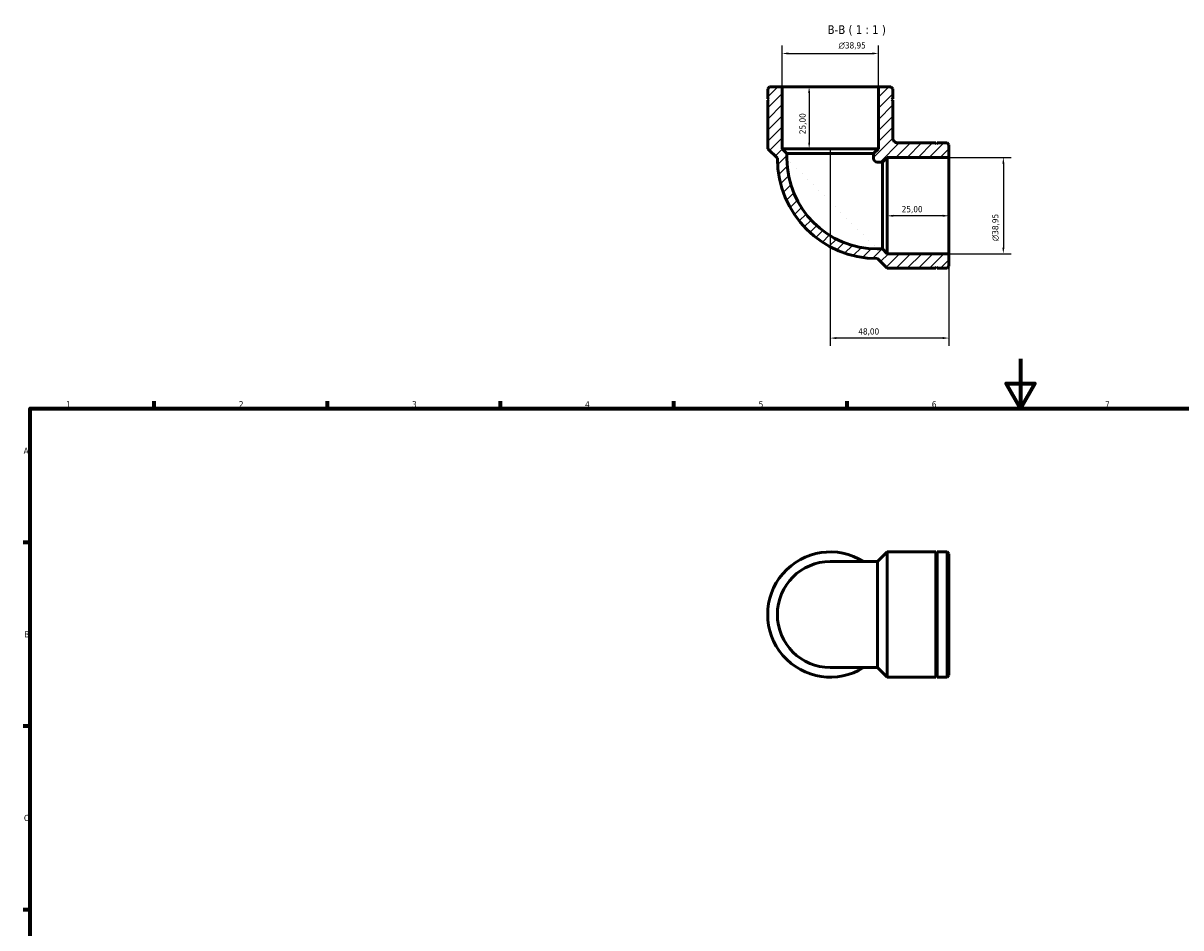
# Model space of a CAD drawing. Header units: millimetres. Extents: x 0 to 901, y 0 to 730.
# Tile 2 of 3: x 17 to 485, y 364 to 730. Entities that reach past the tile are written whole.
import ezdxf

# ---------------------------------------------------------------- set-up
doc = ezdxf.new("R2010")
doc.units = ezdxf.units.MM
for name, color, linetype, lineweight in [('Border (ISO)', 7, 'Continuous', 70), ('Dimension (ISO)', 7, 'Continuous', 25), ('Hatch (ISO)', 7, 'Continuous', 18), ('Symbol (ISO)', 7, 'Continuous', 25), ('Visible (ISO)', 7, 'Continuous', 50), ('Visible Narrow (ISO)', 7, 'Continuous', 35)]:
    doc.layers.add(name, color=color, linetype=linetype, lineweight=lineweight)
doc.styles.add('Label Text (ISO)', font='tahoma.ttf')
doc.styles.add('Note Text (ISO)', font='tahoma.ttf')
doc.dimstyles.new('Default (ISO)', dxfattribs={"dimtxt": 2.5, "dimasz": 2.5, "dimexe": 3.175, "dimexo": 0, "dimgap": 0.762, "dimtad": 1, "dimrnd": 1e-08, "dimzin": 0, "dimtxsty": 'Note Text (ISO)', "dimcen": 0.09, "dimdle": 10, "dimclrd": 256, "dimclre": 256, "dimclrt": 232, "dimazin": 0, "dimtfac": 1.40208, "dimtmove": 0, "dimatfit": 3, "dimfxl": 1, "dimtolj": 1, "dimtzin": 0, "dimlwd": -1, "dimlwe": -1, "dimarcsym": 0})

# ---------------------------------------------------------------- blocks, each defined once
blk = doc.blocks.new('Borders Default Border')
at = {"layer": 'Border (ISO)'}
for p, q in [((70.08, 574), (70.08, 576.9)), ((140.17, 574), (140.17, 576.9)), ((210.25, 574), (210.25, 576.9)), ((280.33, 574), (280.33, 576.9)), ((350.42, 574), (350.42, 576.9)), ((20, 519.75), (17.1, 519.75)), ((20, 445.5), (17.1, 445.5)), ((20, 371.25), (17.1, 371.25))]:
    blk.add_line(p, q, dxfattribs=at)
at = {"layer": 'Border (ISO)', "flags": 128}
for points in [[(420.5, 594), (420.5, 574), (414.73, 584), (426.27, 584), (420.5, 574)], [(20, 20), (20, 574), (821, 574), (821, 20), (20, 20)]]:
    blk.add_lwpolyline(points, dxfattribs=at)
at = {"layer": 'Border (ISO)', "color": 232, "true_color": 0xca0064, "char_height": 2.5, "attachment_point": 7, "style": 'Note Text (ISO)'}
for s, insert in [('1', (34.48, 574.4)), ('2', (104.37, 574.4)), ('3', (174.43, 574.35)), ('4', (244.42, 574.4)), ('5', (314.64, 574.35)), ('6', (384.66, 574.35)), ('7', (454.77, 574.4)), ('A', (17.29, 555.62)), ('B', (17.59, 481.37)), ('C', (17.43, 407.08))]:
    blk.add_mtext(s, dxfattribs=dict(at, insert=insert))
blk = doc.blocks.new('*D7')
at = {"layer": 'Defpoints', "color": 0, "transparency": 16777216}
for p in [(363.08, 717.51), (324.13, 704), (363.08, 704)]:
    blk.add_point(p, dxfattribs=at)
at = {"layer": 'Dimension (ISO)', "transparency": 16777216}
for p, q in [((324.13, 704), (324.13, 720.68)), ((326.63, 717.51), (360.58, 717.51)), ((363.08, 704), (363.08, 720.68))]:
    blk.add_line(p, q, dxfattribs=at)
for points in [[(326.63, 717.92), (326.63, 717.09), (324.13, 717.51)], [(360.58, 717.92), (360.58, 717.09), (363.08, 717.51)]]:
    blk.add_solid(points, dxfattribs=at)
at = {"layer": 'Dimension (ISO)', "color": 232, "true_color": 0xca0064, "transparency": 16777216, "insert": (346.92, 722.03), "char_height": 2.5, "attachment_point": 1, "style": 'Note Text (ISO)'}
blk.add_mtext('\\A1;\\fAIGDT|b0|i0;\\H2.5000;\\ln\\fTahoma|b0|i0;\\H2.5000;38,95', dxfattribs=at)
blk = doc.blocks.new('*D8')
at = {"layer": 'Defpoints', "color": 0, "transparency": 16777216}
for p in [(391.6, 675.48), (391.6, 636.53), (413.6, 636.53)]:
    blk.add_point(p, dxfattribs=at)
at = {"layer": 'Dimension (ISO)', "transparency": 16777216}
for p, q in [((391.6, 675.48), (416.78, 675.48)), ((413.6, 672.98), (413.6, 639.03)), ((391.6, 636.53), (416.78, 636.53))]:
    blk.add_line(p, q, dxfattribs=at)
for points in [[(413.19, 672.98), (414.02, 672.98), (413.6, 675.48)], [(413.19, 639.03), (414.02, 639.03), (413.6, 636.53)]]:
    blk.add_solid(points, dxfattribs=at)
at = {"layer": 'Dimension (ISO)', "color": 232, "true_color": 0xca0064, "transparency": 16777216, "insert": (409.08, 641.61), "char_height": 2.5, "attachment_point": 1, "rotation": 90, "style": 'Note Text (ISO)'}
blk.add_mtext('\\A1;\\fAIGDT|b0|i0;\\H2.5000;\\ln\\fTahoma|b0|i0;\\H2.5000;38,95', dxfattribs=at)
blk = doc.blocks.new('*D9')
at = {"layer": 'Defpoints', "color": 0, "transparency": 16777216}
for p in [(343.6, 679), (391.6, 636.53), (343.6, 602.42)]:
    blk.add_point(p, dxfattribs=at)
at = {"layer": 'Dimension (ISO)', "transparency": 16777216}
for p, q in [((343.6, 679), (343.6, 599.24)), ((391.6, 636.53), (391.6, 599.24)), ((389.1, 602.42), (346.1, 602.42))]:
    blk.add_line(p, q, dxfattribs=at)
for points in [[(346.1, 602.84), (346.1, 602), (343.6, 602.42)], [(389.1, 602.84), (389.1, 602), (391.6, 602.42)]]:
    blk.add_solid(points, dxfattribs=at)
at = {"layer": 'Dimension (ISO)', "color": 232, "true_color": 0xca0064, "transparency": 16777216, "insert": (354.93, 606.36), "char_height": 2.5, "attachment_point": 1, "style": 'Note Text (ISO)'}
blk.add_mtext('\\A1;48,00', dxfattribs=at)
blk = doc.blocks.new('*D10')
at = {"layer": 'Defpoints', "color": 0, "transparency": 16777216}
for p in [(366.6, 656), (391.6, 656), (366.6, 651.87)]:
    blk.add_point(p, dxfattribs=at)
at = {"layer": 'Dimension (ISO)', "transparency": 16777216}
blk.add_line((389.1, 651.87), (369.1, 651.87), dxfattribs=at)
for points in [[(369.1, 652.28), (369.1, 651.45), (366.6, 651.87)], [(389.1, 652.28), (389.1, 651.45), (391.6, 651.87)]]:
    blk.add_solid(points, dxfattribs=at)
at = {"layer": 'Dimension (ISO)', "color": 232, "true_color": 0xca0064, "transparency": 16777216, "insert": (372.49, 655.8), "char_height": 2.5, "attachment_point": 1, "style": 'Note Text (ISO)'}
blk.add_mtext('\\A1;25,00', dxfattribs=at)
blk = doc.blocks.new('*D11')
at = {"layer": 'Defpoints', "color": 0, "transparency": 16777216}
for p in [(343.6, 704), (335.05, 679), (343.6, 679)]:
    blk.add_point(p, dxfattribs=at)
at = {"layer": 'Dimension (ISO)', "transparency": 16777216}
blk.add_line((335.05, 701.5), (335.05, 681.5), dxfattribs=at)
for points in [[(334.63, 701.5), (335.47, 701.5), (335.05, 704)], [(334.63, 681.5), (335.47, 681.5), (335.05, 679)]]:
    blk.add_solid(points, dxfattribs=at)
at = {"layer": 'Dimension (ISO)', "color": 232, "true_color": 0xca0064, "transparency": 16777216, "insert": (331.11, 684.89), "char_height": 2.5, "attachment_point": 1, "rotation": 90, "style": 'Note Text (ISO)'}
blk.add_mtext('\\A1;25,00', dxfattribs=at)

msp = doc.modelspace()

# ---------------------------------------------------------------- hatches: boundary and pattern name
at = {"layer": 'Hatch (ISO)'}
h = msp.add_hatch(dxfattribs=at)
h.set_pattern_fill('ANSI31', color=256, scale=25.4, style=0)
h.set_pattern_definition([(45, (0, 0), (-2.245064, 2.245064), [])])
edge = h.paths.add_edge_path()
edge.add_line((390.825, 630.683), (391.604, 631.462))
edge.add_line((391.604, 631.462), (391.604, 636.526))
edge.add_line((391.604, 636.526), (366.604, 636.526))
edge.add_line((366.604, 636.526), (364.656, 638.473))
edge.add_line((364.656, 638.473), (362.604, 638.473))
edge.add_ellipse((362.604, 675.002), major_axis=(0, -36.528), ratio=1, start_angle=270, end_angle=360, ccw=False)
edge.add_line((326.075, 675.002), (326.075, 677.054))
edge.add_line((326.075, 677.054), (324.128, 679.002))
edge.add_line((324.128, 679.002), (324.128, 704.002))
edge.add_line((324.128, 704.002), (319.064, 704.002))
edge.add_line((319.064, 704.002), (318.285, 703.223))
edge.add_line((318.285, 703.223), (318.285, 699.168))
edge.add_line((318.285, 699.168), (318.785, 698.918))
edge.add_line((318.785, 698.918), (318.285, 698.668))
edge.add_line((318.285, 698.668), (318.285, 679.002))
edge.add_line((318.285, 679.002), (322.18, 675.107))
edge.add_line((322.18, 675.107), (322.18, 675.002))
edge.add_ellipse((362.604, 675.002), major_axis=(-40.424, 0), ratio=1, start_angle=0, end_angle=90)
edge.add_line((362.604, 634.578), (362.709, 634.578))
edge.add_line((362.709, 634.578), (366.604, 630.683))
edge.add_line((366.604, 630.683), (386.27, 630.683))
edge.add_line((386.27, 630.683), (386.52, 631.183))
edge.add_line((386.52, 631.183), (386.77, 630.683))
edge.add_line((386.77, 630.683), (390.825, 630.683))
edge = h.paths.add_edge_path()
edge.add_line((391.604, 680.541), (390.825, 681.321))
edge.add_line((390.825, 681.321), (386.77, 681.321))
edge.add_line((386.77, 681.321), (386.52, 680.821))
edge.add_line((386.52, 680.821), (386.27, 681.321))
edge.add_line((386.27, 681.321), (370.87, 681.321))
edge.add_spline(control_points=[(370.87, 681.321), (370.739, 681.321), (370.609, 681.334), (370.353, 681.386), (370.228, 681.425), (369.874, 681.576), (369.662, 681.72), (369.306, 682.081), (369.165, 682.294), (368.972, 682.763), (368.923, 683.015), (368.923, 683.268)], knot_values=[-0.3067108, -0.3067108, -0.3067108, -0.3067108, -0.2674783, -0.2674783, -0.2282458, -0.2282458, -0.1521638, -0.1521638, -0.0760819, -0.0760819, 0, 0, 0, 0], degree=3, periodic=0)
edge.add_line((368.923, 683.268), (368.923, 698.668))
edge.add_line((368.923, 698.668), (368.423, 698.918))
edge.add_line((368.423, 698.918), (368.923, 699.168))
edge.add_line((368.923, 699.168), (368.923, 703.223))
edge.add_line((368.923, 703.223), (368.144, 704.002))
edge.add_line((368.144, 704.002), (363.08, 704.002))
edge.add_line((363.08, 704.002), (363.08, 679.002))
edge.add_line((363.08, 679.002), (361.132, 677.054))
edge.add_line((361.132, 677.054), (361.132, 675.002))
edge.add_ellipse((362.604, 675.002), major_axis=(-1.472, 0), ratio=1, start_angle=0, end_angle=90)
edge.add_line((362.604, 673.53), (364.656, 673.53))
edge.add_line((364.656, 673.53), (366.604, 675.478))
edge.add_line((366.604, 675.478), (391.604, 675.478))
edge.add_line((391.604, 675.478), (391.604, 680.541))

# ---------------------------------------------------------------- linework, layer by layer
at = {"layer": 'Visible (ISO)'}
for p, q in [((319.064, 704.002), (318.285, 703.223)), ((318.285, 703.223), (318.285, 699.168)), ((324.128, 704.002), (319.064, 704.002)), ((324.128, 679.002), (324.128, 704.002)), ((363.08, 704.002), (324.128, 704.002)), ((368.144, 704.002), (363.08, 704.002)), ((363.08, 704.002), (363.08, 679.002)), ((368.923, 703.223), (368.144, 704.002)), ((368.923, 699.168), (368.923, 703.223)), ((318.285, 699.168), (318.785, 698.918)), ((318.785, 698.918), (318.285, 698.668)), ((318.285, 698.668), (318.285, 679.002)), ((368.423, 698.918), (368.923, 699.168)), ((368.923, 698.668), (368.423, 698.918)), ((368.923, 683.268), (368.923, 698.668)), ((386.27, 681.321), (370.87, 681.321)), ((386.52, 680.821), (386.27, 681.321)), ((386.77, 681.321), (386.52, 680.821)), ((390.825, 681.321), (386.77, 681.321)), ((391.604, 680.541), (390.825, 681.321)), ((391.604, 675.478), (391.604, 680.541)), ((318.285, 679.002), (322.18, 675.107)), ((322.18, 675.107), (322.18, 675.002)), ((326.075, 677.054), (324.128, 679.002)), ((363.08, 679.002), (324.128, 679.002)), ((326.075, 675.002), (326.075, 677.054)), ((361.132, 677.054), (326.075, 677.054)), ((363.08, 679.002), (361.132, 677.054)), ((361.132, 677.054), (361.132, 675.002)), ((364.656, 673.53), (366.604, 675.478)), ((366.604, 675.478), (391.604, 675.478)), ((366.604, 636.526), (366.604, 675.478)), ((391.604, 636.526), (391.604, 675.478)), ((362.604, 673.53), (364.656, 673.53)), ((364.656, 638.473), (364.656, 673.53)), ((364.656, 638.473), (362.604, 638.473)), ((366.604, 636.526), (364.656, 638.473)), ((362.604, 634.578), (362.709, 634.578)), ((362.709, 634.578), (366.604, 630.683)), ((391.604, 636.526), (366.604, 636.526)), ((391.604, 631.462), (391.604, 636.526)), ((366.604, 630.683), (386.27, 630.683)), ((386.27, 630.683), (386.52, 631.183)), ((386.52, 631.183), (386.77, 630.683)), ((386.77, 630.683), (390.825, 630.683)), ((390.825, 630.683), (391.604, 631.462)), ((362.709, 512.059), (366.604, 515.954)), ((366.604, 465.316), (366.604, 515.954)), ((366.604, 515.954), (386.27, 515.954)), ((386.27, 465.316), (386.27, 515.954)), ((386.52, 515.454), (386.27, 515.954)), ((386.52, 515.454), (386.77, 515.954)), ((386.52, 465.816), (386.52, 515.454)), ((386.77, 465.316), (386.77, 515.954)), ((386.77, 515.954), (390.825, 515.954)), ((390.825, 465.316), (390.825, 515.954)), ((391.604, 515.175), (390.825, 515.954)), ((391.604, 515.175), (391.604, 466.095)), ((362.604, 512.059), (343.604, 512.059)), ((362.604, 512.059), (362.709, 512.059)), ((362.709, 469.212), (362.709, 512.059)), ((343.604, 469.212), (362.604, 469.212)), ((362.604, 469.212), (362.709, 469.212)), ((362.709, 469.212), (366.604, 465.316)), ((366.604, 465.316), (386.27, 465.316)), ((386.52, 465.816), (386.27, 465.316)), ((386.52, 465.816), (386.77, 465.316)), ((386.77, 465.316), (390.825, 465.316)), ((391.604, 466.095), (390.825, 465.316))]:
    msp.add_line(p, q, dxfattribs=at)
for centre, radius, start, end in [((362.604, 675.002), 40.424, 180, 270), ((362.604, 675.002), 36.528, 180, 270), ((362.604, 675.002), 1.472, 180, 270), ((343.604, 490.635), 25.319, 57.79577, 302.20423), ((343.604, 490.635), 21.424, 90, 270)]:
    msp.add_arc(centre, radius, start, end, dxfattribs=at)
msp.add_open_spline([(370.87, 681.321), (370.739, 681.321), (370.609, 681.334), (370.353, 681.386), (370.228, 681.425), (369.874, 681.576), (369.662, 681.72), (369.306, 682.081), (369.165, 682.294), (368.972, 682.763), (368.923, 683.015), (368.923, 683.268)], degree=3, knots=[-0.3067108, -0.3067108, -0.3067108, -0.3067108, -0.26747828, -0.26747828, -0.22824575, -0.22824575, -0.15216384, -0.15216384, -0.07608192, -0.07608192, 0, 0, 0, 0], dxfattribs=at)
at = {"layer": 'Visible Narrow (ISO)'}
msp.add_line((362.604, 469.475), (362.604, 511.795), dxfattribs=at)

# ---------------------------------------------------------------- block references
msp.add_blockref('Borders Default Border', (0, 0))

# ---------------------------------------------------------------- texts
at = {"layer": 'Symbol (ISO)', "insert": (342.506, 724.756), "char_height": 3.5, "attachment_point": 7, "style": 'Label Text (ISO)'}
msp.add_mtext('B-B ( 1 : 1 )', dxfattribs=at)

# ---------------------------------------------------------------- dimensions: what is measured, and where the dimension line sits
at = {"layer": 'Dimension (ISO)'}
for base, p1, p2, angle, picture, middle in [((363.08, 717.506), (324.128, 704.002), (363.08, 704.002), 180, '*D7', (352.456, 717.506)), ((413.604, 636.526), (391.604, 675.478), (391.604, 636.526), 90, '*D8', (413.604, 647.15))]:
    dim = msp.add_linear_dim(base=base, p1=p1, p2=p2, angle=angle, text='\\fAIGDT|b0|i0;\\H2.5000;\\ln\\fTahoma|b0|i0;\\H2.5000;<>', dimstyle='Default (ISO)', override={"dimdec": 2, "dimtp": 0, "dimtm": 0, "dimtdec": 2, "dimtofl": 0, "dimatfit": 1}, dxfattribs=at)
    dim.commit()
    dim.dimension.update_dxf_attribs({"geometry": picture, "text_midpoint": middle, "dimtype": 160})
for base, p1, p2, angle, override, picture, middle in [((335.049, 679.002), (343.604, 704.002), (343.604, 679.002), 270, {"dimdec": 2, "dimse1": 1, "dimse2": 1, "dimtp": 0, "dimtm": 0, "dimtdec": 2, "dimtofl": 0, "dimatfit": 1}, '*D11', (335.049, 689.002)), ((343.604, 602.419), (391.604, 636.526), (343.604, 679.002), 180, {"dimdec": 2, "dimtp": 0, "dimtm": 0, "dimtdec": 2, "dimtofl": 0, "dimatfit": 1}, '*D9', (359.104, 602.419)), ((366.604, 651.866), (391.604, 656.002), (366.604, 656.002), 180, {"dimdec": 2, "dimse1": 1, "dimse2": 1, "dimtp": 0, "dimtm": 0, "dimtdec": 2, "dimtofl": 0, "dimatfit": 1}, '*D10', (376.604, 651.866))]:
    dim = msp.add_linear_dim(base=base, p1=p1, p2=p2, angle=angle, dimstyle='Default (ISO)', override=override, dxfattribs=at)
    dim.commit()
    dim.dimension.update_dxf_attribs({"geometry": picture, "text_midpoint": middle, "dimtype": 160})

doc.saveas('drawing.dxf')
